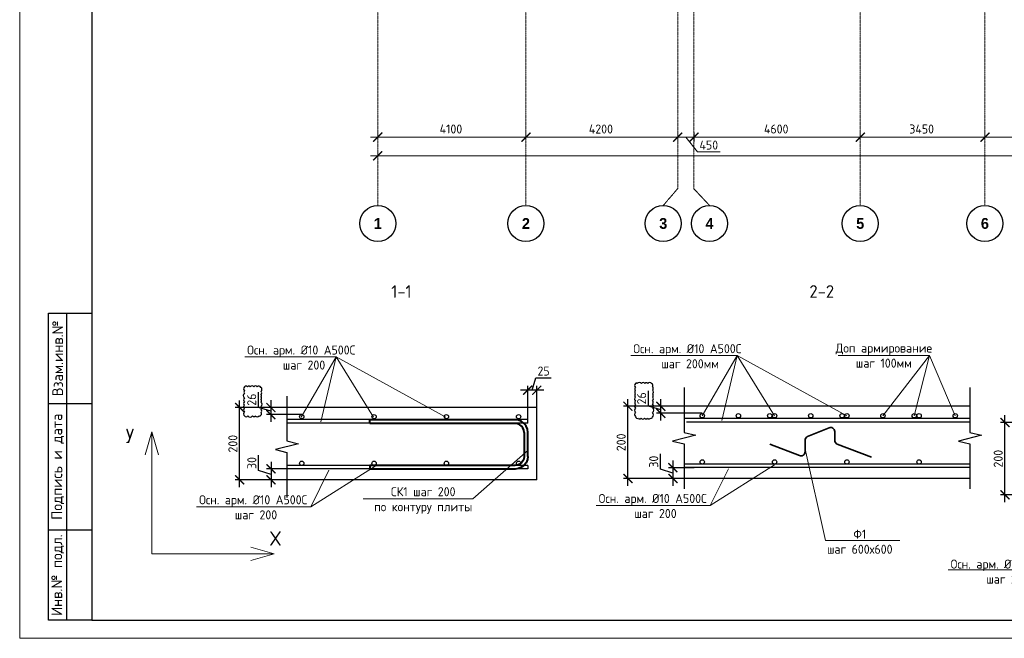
# Model space of a CAD drawing. Header units: millimetres. Extents: x -386473 to 311666, y -59273 to 291770.
# Tile 36 of 132: x -105905 to -78661, y -4054 to 13069. Entities that reach past the tile are written whole.
import ezdxf
from ezdxf import colors
from ezdxf.entities.mleader import LeaderData, LeaderLine
from ezdxf.enums import TextEntityAlignment as Align
from ezdxf.math import Vec2, Vec3

# ---------------------------------------------------------------- set-up
doc = ezdxf.new("R2010")
doc.units = ezdxf.units.MM
for name, pattern in [('______5', [1100, 800, -100, 100, -100]), ('CENTER2', [28.575, 19.05, -3.175, 3.175, -3.175]), ('осевая', [50.8, 31.75, -6.35, 6.35, -6.35])]:
    doc.linetypes.add(name, pattern=pattern)
for name, color, linetype, lineweight in [('Арм_хомуты', 133, 'Continuous', 18), ('Арматура', 152, 'Continuous', 40), ('Осевая', 10, 'CENTER2', 20), ('Оси', 40, '______5', 18), ('Перекрытие ж_бетон', 1, 'Continuous', 30), ('подоснова', 151, 'Continuous', 5), ('поз.', 2, 'Continuous', 25), ('РАЗМЕРЫ', 1, 'Continuous', 9), ('Текст', 7, 'Continuous', 25), ('ТОНКИЕ', 7, 'Continuous', 9), ('Узлы', 7, 'Continuous', 0)]:
    doc.layers.add(name, color=color, linetype=linetype, lineweight=lineweight)
doc.layers.add('К_Схемоармирование', color=7, linetype='Continuous')
doc.layers.add('ТОЛСТЫЕ_ОСНОВНЫЕ', color=6, linetype='Continuous')
doc.styles.add('Century Gothic', font='GOTHIC.TTF')
doc.styles.add('GOST 2.304', font='CS_Gost2304.shx')
doc.styles.add('GOST-2.304_Type-B', font='GOST_Common.ttf')
doc.styles.add('style1', font='GOST_Common.ttf', dxfattribs={"height": 500})
doc.styles.add('ГОСТ 2.304', font='GOST_Common.ttf')
doc.dimstyles.new('СПДС', dxfattribs={"dimscale": 100, "dimtxt": 2.5, "dimasz": 2.5, "dimexe": 1.25, "dimexo": 0, "dimtad": 1, "dimdec": 0, "dimtxsty": 'GOST-2.304_Type-B', "dimblk": 'ARCHTICK', "dimcen": 2.5, "dimdle": 2, "dimadec": 0, "dimazin": 2, "dimtfac": 0.75, "dimtdec": 0, "dimtmove": 1, "dimatfit": 3, "dimfxl": 1, "dimtolj": 1, "dimarcsym": 1})

# ---------------------------------------------------------------- blocks, each defined once
blk = doc.blocks.new('*U44')
at = {"layer": 'ТОЛСТЫЕ_ОСНОВНЫЕ'}
for p, q in [((8, 5), (8, 90)), ((8, 90), (20, 90)), ((13, 5), (13, 90)), ((8, 65), (20, 65)), ((8, 30), (20, 30)), ((20, 5), (8, 5))]:
    blk.add_line(p, q, dxfattribs=at)
at = {"layer": 'ТОЛСТЫЕ_ОСНОВНЫЕ', "color": 6}
blk.add_lwpolyline([(20, 5), (886, 5), (886, 415), (20, 415)], close=True, dxfattribs=at)
at = {"layer": 'ТОНКИЕ'}
blk.add_lwpolyline([(0, 0), (891, 0), (891, 420), (0, 420)], close=True, dxfattribs=at)
at = {"layer": 'Текст', "style": 'style1'}
for s, p in [('Взам.инв.№', (10.5, 77.5)), ('Подпись и дата', (10.5, 47.5)), ('Инв.№ подл.', (10.5, 17.5))]:
    blk.add_text(s, height=3, rotation=90, dxfattribs=at).set_placement(p, align=Align.MIDDLE)
blk = doc.blocks.new('_ArchTick')
at = {"color": 0, "linetype": 'ByBlock', "const_width": 0.15}
blk.add_lwpolyline([(-0.5, -0.5), (0.5, 0.5)], dxfattribs=at)
blk = doc.blocks.new('*D428')
at = {"color": 0, "lineweight": -2, "transparency": 16777216}
for p, q in [((983646, -19381), (983646, -19256)), ((1030446, -19495), (1030446, -19256)), ((983446, -19381), (1030646, -19381))]:
    blk.add_line(p, q, dxfattribs=at)
at = {"layer": 'DEFPOINTS', "color": 0, "transparency": 16777216}
for p in [(983646, -19381), (1030446, -19381), (1030446, -19495)]:
    blk.add_point(p, dxfattribs=at)
at = {"color": 0, "lineweight": -2, "transparency": 16777216, "xscale": 250, "yscale": 250, "zscale": 250, "rotation": 180}
blk.add_blockref('_ArchTick', (983646, -19381), dxfattribs=at)
at = {"color": 0, "lineweight": -2, "transparency": 16777216, "xscale": 250, "yscale": 250, "zscale": 250}
blk.add_blockref('_ArchTick', (1030446, -19381), dxfattribs=at)
at = {"color": 0, "transparency": 16777216, "insert": (1001863, -19270), "char_height": 250, "width": 104166.67, "attachment_point": 5, "style": 'GOST-2.304_Type-B'}
blk.add_mtext('\\A1;46800', dxfattribs=at)
blk = doc.blocks.new('NSY101')
at = {"color": 0, "linetype": 'ByBlock', "lineweight": -2}
blk.add_circle((0, 0), 50, dxfattribs=at)
blk = doc.blocks.new('СЛОЖНЫЙ_ОБЪЕКТ_31')
at = {"layer": 'Оси', "color": 16, "linetype": 'Continuous', "lineweight": 25, "transparency": 33554687, "xscale": 9.999999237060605, "yscale": 9.999999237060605, "zscale": 9.999999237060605}
blk.add_blockref('NSY101', (8813, -43009), dxfattribs=at)
at = {"layer": 'Оси', "color": 16, "linetype": 'Continuous', "lineweight": 25, "transparency": 33554687, "insert": (8813, -43009), "char_height": 300, "width": 385, "attachment_point": 5, "style": 'Century Gothic'}
blk.add_mtext('\\A1;{\\fCentury Gothic|i0|b1;\\H300.000000;\\W1.000000;\\C16;2}\\P', dxfattribs=at)
blk = doc.blocks.new('СЛОЖНЫЙ_ОБЪЕКТ_32')
at = {"layer": 'Оси', "color": 16, "linetype": 'Continuous', "lineweight": 25, "transparency": 33554687, "xscale": 9.999999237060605, "yscale": 9.999999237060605, "zscale": 9.999999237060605}
blk.add_blockref('NSY101', (18063, -43009), dxfattribs=at)
at = {"layer": 'Оси', "color": 16, "linetype": 'Continuous', "lineweight": 25, "transparency": 33554687, "insert": (18063, -43009), "char_height": 300, "width": 385, "attachment_point": 5, "style": 'Century Gothic'}
blk.add_mtext('\\A1;{\\fCentury Gothic|i0|b1;\\H300.000000;\\W1.000000;\\C16;5}\\P', dxfattribs=at)
blk = doc.blocks.new('СЛОЖНЫЙ_ОБЪЕКТ_33')
at = {"layer": 'Оси', "color": 16, "linetype": 'Continuous', "lineweight": 25, "transparency": 33554687, "xscale": 9.999999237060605, "yscale": 9.999999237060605, "zscale": 9.999999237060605}
blk.add_blockref('NSY101', (21513, -43009), dxfattribs=at)
at = {"layer": 'Оси', "color": 16, "linetype": 'Continuous', "lineweight": 25, "transparency": 33554687, "insert": (21513, -43009), "char_height": 300, "width": 385, "attachment_point": 5, "style": 'Century Gothic'}
blk.add_mtext('\\A1;{\\fCentury Gothic|i0|b1;\\H300.000000;\\W1.000000;\\C16;6}\\P', dxfattribs=at)
blk = doc.blocks.new('СЛОЖНЫЙ_ОБЪЕКТ_46')
at = {"layer": 'Оси', "color": 16, "linetype": 'Continuous', "lineweight": 25, "transparency": 33554687, "xscale": 9.999999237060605, "yscale": 9.999999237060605, "zscale": 9.999999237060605}
blk.add_blockref('NSY101', (5263, -43009), dxfattribs=at)
at = {"layer": 'Оси', "color": 16, "linetype": 'Continuous', "lineweight": 25, "transparency": 33554687, "insert": (5263, -43009), "char_height": 300, "width": 385, "attachment_point": 5, "style": 'Century Gothic'}
blk.add_mtext('\\A1;{\\fCentury Gothic|i0|b1;\\H300.000000;\\W1.000000;\\C16;1}\\P', dxfattribs=at)
blk = doc.blocks.new('СЛОЖНЫЙ_ОБЪЕКТ_48')
at = {"layer": 'Оси', "color": 16, "linetype": 'Continuous', "lineweight": 25, "transparency": 33554687, "xscale": 9.999999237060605, "yscale": 9.999999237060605, "zscale": 9.999999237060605}
blk.add_blockref('NSY101', (13893, -43009), dxfattribs=at)
at = {"layer": 'Оси', "color": 16, "linetype": 'Continuous', "lineweight": 25, "transparency": 33554687, "insert": (13893, -43009), "char_height": 300, "width": 385, "attachment_point": 5, "style": 'Century Gothic'}
blk.add_mtext('\\A1;{\\fCentury Gothic|i0|b1;\\H300.000000;\\W1.000000;\\C16;4}\\P', dxfattribs=at)
blk = doc.blocks.new('СЛОЖНЫЙ_ОБЪЕКТ_49')
at = {"layer": 'Оси', "color": 16, "linetype": 'Continuous', "lineweight": 25, "transparency": 33554687, "xscale": 9.999999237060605, "yscale": 9.999999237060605, "zscale": 9.999999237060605}
blk.add_blockref('NSY101', (12613, -43009), dxfattribs=at)
at = {"layer": 'Оси', "color": 16, "linetype": 'Continuous', "lineweight": 25, "transparency": 33554687, "insert": (12613, -43009), "char_height": 300, "width": 385, "attachment_point": 5, "style": 'Century Gothic'}
blk.add_mtext('\\A1;{\\fCentury Gothic|i0|b1;\\H300.000000;\\W1.000000;\\C16;3}\\P', dxfattribs=at)
blk = doc.blocks.new('*D414')
at = {"color": 0, "lineweight": -2, "transparency": 16777216}
for p, q in [((983646, -18864), (983646, -18739)), ((987746, -18864), (987746, -18739)), ((983446, -18864), (987946, -18864))]:
    blk.add_line(p, q, dxfattribs=at)
at = {"layer": 'DEFPOINTS', "color": 0, "transparency": 16777216}
for p in [(983646, -18864), (987746, -18864), (987746, -18864)]:
    blk.add_point(p, dxfattribs=at)
at = {"color": 0, "lineweight": -2, "transparency": 16777216, "xscale": 250, "yscale": 250, "zscale": 250, "rotation": 180}
blk.add_blockref('_ArchTick', (983646, -18864), dxfattribs=at)
at = {"color": 0, "lineweight": -2, "transparency": 16777216, "xscale": 250, "yscale": 250, "zscale": 250}
blk.add_blockref('_ArchTick', (987746, -18864), dxfattribs=at)
at = {"color": 0, "transparency": 16777216, "insert": (985670, -18639), "char_height": 250, "width": 83333.33, "attachment_point": 5, "style": 'GOST-2.304_Type-B'}
blk.add_mtext('\\A1;4100', dxfattribs=at)
blk = doc.blocks.new('*D415')
at = {"color": 0, "lineweight": -2, "transparency": 16777216}
for p, q in [((987746, -18864), (987746, -18739)), ((991946, -18864), (991946, -18739)), ((987546, -18864), (992146, -18864))]:
    blk.add_line(p, q, dxfattribs=at)
at = {"layer": 'DEFPOINTS', "color": 0, "transparency": 16777216}
for p in [(987746, -18864), (991946, -18864), (991946, -18864)]:
    blk.add_point(p, dxfattribs=at)
at = {"color": 0, "lineweight": -2, "transparency": 16777216, "xscale": 250, "yscale": 250, "zscale": 250, "rotation": 180}
blk.add_blockref('_ArchTick', (987746, -18864), dxfattribs=at)
at = {"color": 0, "lineweight": -2, "transparency": 16777216, "xscale": 250, "yscale": 250, "zscale": 250}
blk.add_blockref('_ArchTick', (991946, -18864), dxfattribs=at)
at = {"color": 0, "transparency": 16777216, "insert": (989820, -18639), "char_height": 250, "width": 83333.33, "attachment_point": 5, "style": 'GOST-2.304_Type-B'}
blk.add_mtext('\\A1;4200', dxfattribs=at)
blk = doc.blocks.new('*D416')
at = {"color": 0, "lineweight": -2, "transparency": 16777216}
for p, q in [((992396, -18864), (992396, -18739)), ((996996, -18864), (996996, -18739)), ((992196, -18864), (997196, -18864))]:
    blk.add_line(p, q, dxfattribs=at)
at = {"layer": 'DEFPOINTS', "color": 0, "transparency": 16777216}
for p in [(992396, -18864), (996996, -18864), (996996, -18864)]:
    blk.add_point(p, dxfattribs=at)
at = {"color": 0, "lineweight": -2, "transparency": 16777216, "xscale": 250, "yscale": 250, "zscale": 250, "rotation": 180}
blk.add_blockref('_ArchTick', (992396, -18864), dxfattribs=at)
at = {"color": 0, "lineweight": -2, "transparency": 16777216, "xscale": 250, "yscale": 250, "zscale": 250}
blk.add_blockref('_ArchTick', (996996, -18864), dxfattribs=at)
at = {"color": 0, "transparency": 16777216, "insert": (994670, -18639), "char_height": 250, "width": 83333.33, "attachment_point": 5, "style": 'GOST-2.304_Type-B'}
blk.add_mtext('\\A1;4600', dxfattribs=at)
blk = doc.blocks.new('*D417')
at = {"color": 0, "lineweight": -2, "transparency": 16777216}
for p, q in [((996996, -18864), (996996, -18739)), ((1000446, -18864), (1000446, -18739)), ((996796, -18864), (1000646, -18864))]:
    blk.add_line(p, q, dxfattribs=at)
at = {"layer": 'DEFPOINTS', "color": 0, "transparency": 16777216}
for p in [(996996, -18864), (1000446, -18864), (1000446, -18864)]:
    blk.add_point(p, dxfattribs=at)
at = {"color": 0, "lineweight": -2, "transparency": 16777216, "xscale": 250, "yscale": 250, "zscale": 250, "rotation": 180}
blk.add_blockref('_ArchTick', (996996, -18864), dxfattribs=at)
at = {"color": 0, "lineweight": -2, "transparency": 16777216, "xscale": 250, "yscale": 250, "zscale": 250}
blk.add_blockref('_ArchTick', (1000446, -18864), dxfattribs=at)
at = {"color": 0, "transparency": 16777216, "insert": (998695, -18639), "char_height": 250, "width": 83333.33, "attachment_point": 5, "style": 'GOST-2.304_Type-B'}
blk.add_mtext('\\A1;3450', dxfattribs=at)
blk = doc.blocks.new('*D418')
at = {"color": 0, "lineweight": -2, "transparency": 16777216}
for p, q in [((1000446, -18864), (1000446, -18739)), ((1003496, -18864), (1003496, -18739)), ((1000246, -18864), (1003696, -18864))]:
    blk.add_line(p, q, dxfattribs=at)
at = {"layer": 'DEFPOINTS', "color": 0, "transparency": 16777216}
for p in [(1000446, -18864), (1003496, -18864), (1003496, -18864)]:
    blk.add_point(p, dxfattribs=at)
at = {"color": 0, "lineweight": -2, "transparency": 16777216, "xscale": 250, "yscale": 250, "zscale": 250, "rotation": 180}
blk.add_blockref('_ArchTick', (1000446, -18864), dxfattribs=at)
at = {"color": 0, "lineweight": -2, "transparency": 16777216, "xscale": 250, "yscale": 250, "zscale": 250}
blk.add_blockref('_ArchTick', (1003496, -18864), dxfattribs=at)
at = {"color": 0, "transparency": 16777216, "insert": (1001945, -18639), "char_height": 250, "width": 83333.33, "attachment_point": 5, "style": 'GOST-2.304_Type-B'}
blk.add_mtext('\\A1;3050', dxfattribs=at)
blk = doc.blocks.new('*D426')
at = {"color": 0, "lineweight": -2, "transparency": 16777216}
for p, q in [((991946, -18739), (991946, -18989)), ((992596, -18864), (991746, -18864)), ((992171, -18864), (992493, -19270)), ((992396, -18802), (992396, -18989)), ((992493, -19270), (993118, -19270))]:
    blk.add_line(p, q, dxfattribs=at)
at = {"layer": 'DEFPOINTS', "color": 0, "transparency": 16777216}
for p in [(991946, -18739), (991946, -18864), (992396, -18802)]:
    blk.add_point(p, dxfattribs=at)
at = {"color": 0, "lineweight": -2, "transparency": 16777216, "xscale": 250, "yscale": 250, "zscale": 250, "rotation": 180}
blk.add_blockref('_ArchTick', (991946, -18864), dxfattribs=at)
at = {"color": 0, "lineweight": -2, "transparency": 16777216, "xscale": 250, "yscale": 250, "zscale": 250}
blk.add_blockref('_ArchTick', (992396, -18864), dxfattribs=at)
at = {"color": 0, "transparency": 16777216, "insert": (992805, -19083), "char_height": 250, "attachment_point": 5, "style": 'GOST-2.304_Type-B'}
blk.add_mtext('\\A1;450', dxfattribs=at)
blk = doc.blocks.new('*D596')
at = {"layer": 'DEFPOINTS', "color": 0, "transparency": 16777216}
for p in [(-88164, 2369), (-87018, 2369), (-87018, 2174)]:
    blk.add_point(p, dxfattribs=at)
at = {"layer": 'РАЗМЕРЫ', "color": 0, "lineweight": -2, "transparency": 16777216}
for p, q in [((-88508, 2375), (-88508, 2800)), ((-88164, 1974), (-88164, 2569)), ((-88164, 2272), (-88508, 2375)), ((-87018, 2369), (-88289, 2369)), ((-87018, 2174), (-88289, 2174))]:
    blk.add_line(p, q, dxfattribs=at)
at = {"layer": 'РАЗМЕРЫ', "color": 0, "lineweight": -2, "transparency": 16777216, "xscale": 250, "yscale": 250, "zscale": 250}
for p, rotation in [((-88164, 2369), 90), ((-88164, 2174), 270)]:
    blk.add_blockref('_ArchTick', p, dxfattribs=dict(at, rotation=rotation))
at = {"layer": 'РАЗМЕРЫ', "color": 0, "lineweight": 0, "transparency": 16777216, "insert": (-88696, 2587), "char_height": 250, "attachment_point": 5, "rotation": 90, "style": 'GOST-2.304_Type-B'}
blk.add_mtext('\\A1;26', dxfattribs=at)
blk = doc.blocks.new('*U527')
at = {"color": 0, "linetype": 'ByBlock', "lineweight": -2}
for p, q in [((-68.1, 25), (-68.1, 427.5)), ((-58.1, 427.5), (-68.1, 427.5)), ((-58.1, 25), (-58.1, 427.5)), ((58.1, 25), (58.1, 427.5)), ((58.1, 427.5), (68.1, 427.5)), ((68.1, 25), (68.1, 427.5)), ((-66.9, 15.9), (-68.1, 25)), ((-63.4, 7.5), (-66.9, 15.9)), ((-57.8, 0.3), (-63.4, 7.5)), ((-57.2, 18.5), (-58.1, 25)), ((-50.6, -5.3), (-57.8, 0.3)), ((-54.7, 12.5), (-57.2, 18.5)), ((-50.7, 7.3), (-54.7, 12.5)), ((-45.6, 3.3), (-50.7, 7.3)), ((-39.5, 0.9), (-45.6, 3.3)), ((-33.1, 0), (-39.5, 0.9)), ((-33.1, 0), (33.1, 0)), ((33.1, 0), (39.5, 0.9)), ((39.5, 0.9), (45.6, 3.3)), ((45.6, 3.3), (50.7, 7.3)), ((50.6, -5.3), (57.8, 0.3)), ((50.7, 7.3), (54.7, 12.5)), ((54.7, 12.5), (57.2, 18.5)), ((57.2, 18.5), (58.1, 25)), ((57.8, 0.3), (63.4, 7.5)), ((63.4, 7.5), (66.9, 15.9)), ((66.9, 15.9), (68.1, 25)), ((-42.1, -8.8), (-50.6, -5.3)), ((-33.1, -10), (-42.1, -8.8)), ((33.1, -10), (-33.1, -10)), ((33.1, -10), (42.1, -8.8)), ((42.1, -8.8), (50.6, -5.3))]:
    blk.add_line(p, q, dxfattribs=at)
at = {"style": 'GOST 2.304', "oblique": 15, "flags": 9}
for tag, p in [('ПОЗИЦИЯ', (798.2, -54.4)), ('ДИАМЕТР', (798.5, -58.7)), ('КЛАСС', (798.8, -63.1)), ('ДЛИНА', (799.3, -67.9)), ('МАССА', (799.6, -73.3))]:
    blk.add_attdef(tag, p, '', height=2.5, dxfattribs=at)
blk = doc.blocks.new('*D601')
at = {"layer": 'DEFPOINTS', "color": 0, "transparency": 16777216}
for p in [(-91849, 2812), (-91599, 2333), (-91849, 1993)]:
    blk.add_point(p, dxfattribs=at)
at = {"layer": 'РАЗМЕРЫ', "color": 0, "lineweight": -2, "transparency": 16777216}
for p, q in [((-91724, 2812), (-91621, 3155)), ((-91621, 3155), (-91196, 3155)), ((-91399, 2812), (-92049, 2812)), ((-91849, 1993), (-91849, 2937)), ((-91599, 2333), (-91599, 2937))]:
    blk.add_line(p, q, dxfattribs=at)
at = {"layer": 'РАЗМЕРЫ', "color": 0, "lineweight": -2, "transparency": 16777216, "xscale": 250, "yscale": 250, "zscale": 250, "rotation": 180}
blk.add_blockref('_ArchTick', (-91849, 2812), dxfattribs=at)
at = {"layer": 'РАЗМЕРЫ', "color": 0, "lineweight": -2, "transparency": 16777216, "xscale": 250, "yscale": 250, "zscale": 250}
blk.add_blockref('_ArchTick', (-91599, 2812), dxfattribs=at)
at = {"layer": 'РАЗМЕРЫ', "color": 0, "lineweight": 0, "transparency": 16777216, "insert": (-91409, 3343), "char_height": 250, "attachment_point": 5, "style": 'GOST-2.304_Type-B'}
blk.add_mtext('\\A1;25', dxfattribs=at)
blk = doc.blocks.new('_None')
blk = doc.blocks.new('*D602')
at = {"layer": 'DEFPOINTS', "color": 0, "transparency": 16777216}
for p in [(-99819, 2332), (-98547, 2332), (-98628, 333)]:
    blk.add_point(p, dxfattribs=at)
at = {"layer": 'РАЗМЕРЫ', "color": 0, "lineweight": -2, "transparency": 16777216}
for p, q in [((-99819, 133), (-99819, 2532)), ((-98547, 2332), (-99944, 2332)), ((-98628, 333), (-99944, 333))]:
    blk.add_line(p, q, dxfattribs=at)
at = {"layer": 'РАЗМЕРЫ', "color": 0, "lineweight": -2, "transparency": 16777216, "xscale": 250, "yscale": 250, "zscale": 250}
for p, rotation in [((-99819, 2332), 90), ((-99819, 333), 270)]:
    blk.add_blockref('_ArchTick', p, dxfattribs=dict(at, rotation=rotation))
at = {"layer": 'РАЗМЕРЫ', "color": 0, "lineweight": 0, "transparency": 16777216, "insert": (-100007, 1332), "char_height": 250, "attachment_point": 5, "rotation": 90, "style": 'GOST-2.304_Type-B'}
blk.add_mtext('\\A1;200', dxfattribs=at)
blk = doc.blocks.new('*D642')
at = {"layer": 'DEFPOINTS', "color": 0, "transparency": 16777216}
for p in [(-98388, 2333), (-98955, 2138), (-98099, 2138)]:
    blk.add_point(p, dxfattribs=at)
at = {"layer": 'РАЗМЕРЫ', "color": 0, "lineweight": -2, "transparency": 16777216}
for p, q in [((-99299, 2338), (-99299, 2763)), ((-98955, 2533), (-98955, 1938)), ((-98955, 2235), (-99299, 2338)), ((-98388, 2333), (-99080, 2333)), ((-98099, 2138), (-99080, 2138))]:
    blk.add_line(p, q, dxfattribs=at)
at = {"layer": 'РАЗМЕРЫ', "color": 0, "lineweight": -2, "transparency": 16777216, "xscale": 250, "yscale": 250, "zscale": 250}
for p, rotation in [((-98955, 2333), 90), ((-98955, 2138), 270)]:
    blk.add_blockref('_ArchTick', p, dxfattribs=dict(at, rotation=rotation))
at = {"layer": 'РАЗМЕРЫ', "color": 0, "lineweight": 0, "transparency": 16777216, "insert": (-99486, 2551), "char_height": 250, "attachment_point": 5, "rotation": 90, "style": 'GOST-2.304_Type-B'}
blk.add_mtext('\\A1;26', dxfattribs=at)
blk = doc.blocks.new('*D643')
at = {"layer": 'DEFPOINTS', "color": 0, "transparency": 16777216}
for p in [(-98133, 634), (-98951, 333), (-98086, 333)]:
    blk.add_point(p, dxfattribs=at)
at = {"layer": 'РАЗМЕРЫ', "color": 0, "lineweight": -2, "transparency": 16777216}
for p, q in [((-99295, 586), (-99295, 1011)), ((-98951, 834), (-98951, 133)), ((-98951, 483), (-99295, 586)), ((-98133, 634), (-99076, 634)), ((-98086, 333), (-99076, 333))]:
    blk.add_line(p, q, dxfattribs=at)
at = {"layer": 'РАЗМЕРЫ', "color": 0, "lineweight": -2, "transparency": 16777216, "xscale": 250, "yscale": 250, "zscale": 250}
for p, rotation in [((-98951, 634), 90), ((-98951, 333), 270)]:
    blk.add_blockref('_ArchTick', p, dxfattribs=dict(at, rotation=rotation))
at = {"layer": 'РАЗМЕРЫ', "color": 0, "lineweight": 0, "transparency": 16777216, "insert": (-99482, 799), "char_height": 250, "attachment_point": 5, "rotation": 90, "style": 'GOST-2.304_Type-B'}
blk.add_mtext('\\A1;30', dxfattribs=at)
blk = doc.blocks.new('*D644')
at = {"layer": 'DEFPOINTS', "color": 0, "transparency": 16777216}
for p in [(-89076, 2369), (-87151, 2369), (-87305, 369)]:
    blk.add_point(p, dxfattribs=at)
at = {"layer": 'РАЗМЕРЫ', "color": 0, "lineweight": -2, "transparency": 16777216}
for p, q in [((-89076, 169), (-89076, 2569)), ((-87151, 2369), (-89201, 2369)), ((-87305, 369), (-89201, 369))]:
    blk.add_line(p, q, dxfattribs=at)
at = {"layer": 'РАЗМЕРЫ', "color": 0, "lineweight": -2, "transparency": 16777216, "xscale": 250, "yscale": 250, "zscale": 250}
for p, rotation in [((-89076, 2369), 90), ((-89076, 369), 270)]:
    blk.add_blockref('_ArchTick', p, dxfattribs=dict(at, rotation=rotation))
at = {"layer": 'РАЗМЕРЫ', "color": 0, "lineweight": 0, "transparency": 16777216, "insert": (-89263, 1369), "char_height": 250, "attachment_point": 5, "rotation": 90, "style": 'GOST-2.304_Type-B'}
blk.add_mtext('\\A1;200', dxfattribs=at)
blk = doc.blocks.new('*D645')
at = {"layer": 'DEFPOINTS', "color": 0, "transparency": 16777216}
for p in [(-87241, 669), (-87831, 369), (-87241, 369)]:
    blk.add_point(p, dxfattribs=at)
at = {"layer": 'РАЗМЕРЫ', "color": 0, "lineweight": -2, "transparency": 16777216}
for p, q in [((-88175, 623), (-88175, 1048)), ((-87831, 869), (-87831, 169)), ((-87831, 519), (-88175, 623)), ((-87241, 669), (-87956, 669)), ((-87241, 369), (-87956, 369))]:
    blk.add_line(p, q, dxfattribs=at)
at = {"layer": 'РАЗМЕРЫ', "color": 0, "lineweight": -2, "transparency": 16777216, "xscale": 250, "yscale": 250, "zscale": 250}
for p, rotation in [((-87831, 669), 90), ((-87831, 369), 270)]:
    blk.add_blockref('_ArchTick', p, dxfattribs=dict(at, rotation=rotation))
at = {"layer": 'РАЗМЕРЫ', "color": 0, "lineweight": 0, "transparency": 16777216, "insert": (-88362, 835), "char_height": 250, "attachment_point": 5, "rotation": 90, "style": 'GOST-2.304_Type-B'}
blk.add_mtext('\\A1;30', dxfattribs=at)
blk = doc.blocks.new('*D607')
at = {"layer": 'DEFPOINTS', "color": 0, "transparency": 16777216}
for p in [(-78642, 1918), (-76718, 1918), (-76872, -82)]:
    blk.add_point(p, dxfattribs=at)
at = {"layer": 'РАЗМЕРЫ', "color": 0, "lineweight": -2, "transparency": 16777216}
for p, q in [((-76718, 1918), (-78767, 1918)), ((-78642, -282), (-78642, 2118)), ((-76872, -82), (-78767, -82))]:
    blk.add_line(p, q, dxfattribs=at)
at = {"layer": 'РАЗМЕРЫ', "color": 0, "lineweight": -2, "transparency": 16777216, "xscale": 250, "yscale": 250, "zscale": 250}
for p, rotation in [((-78642, 1918), 90), ((-78642, -82), 270)]:
    blk.add_blockref('_ArchTick', p, dxfattribs=dict(at, rotation=rotation))
at = {"layer": 'РАЗМЕРЫ', "color": 0, "lineweight": 0, "transparency": 16777216, "insert": (-78830, 918), "char_height": 250, "attachment_point": 5, "rotation": 90, "style": 'GOST-2.304_Type-B'}
blk.add_mtext('\\A1;200', dxfattribs=at)
blk = doc.blocks.new('оси2')
at = {"layer": 'Оси', "color": 16, "linetype": 'осевая', "lineweight": 0, "ltscale": 0.25, "transparency": 33554687}
for p, q in [((983645.5, 5465.4), (983645.8, -20755.1)), ((987745.5, 5465.4), (987745.5, -20739.3)), ((996995.5, 5465.4), (996995.5, -20739.3)), ((1000445.5, 5465.4), (1000445.5, -20739.3)), ((991945.5, 4955.2), (991945.5, -20287.7)), ((992395.5, 4955.2), (992395.5, -20293.6)), ((991545, -20755.1), (991945.5, -20287.7)), ((992825, -20755.1), (992395.5, -20293.6))]:
    blk.add_line(p, q, dxfattribs=at)
at = {"layer": 'Оси', "color": 16, "linetype": 'Continuous', "lineweight": 25, "transparency": 33554687}
for name, p in [('СЛОЖНЫЙ_ОБЪЕКТ_46', (978385.3, 21754.4)), ('СЛОЖНЫЙ_ОБЪЕКТ_31', (978932, 21754.4)), ('СЛОЖНЫЙ_ОБЪЕКТ_49', (978932, 21754.4)), ('СЛОЖНЫЙ_ОБЪЕКТ_48', (978932, 21754.4)), ('СЛОЖНЫЙ_ОБЪЕКТ_32', (978932, 21754.4)), ('СЛОЖНЫЙ_ОБЪЕКТ_33', (978932, 21754.4))]:
    blk.add_blockref(name, p, dxfattribs=at)
for base, p1, p2, picture, middle in [((987745.5, -18864.1), (983645.5, -18864.1), (987745.5, -18864.1), '*D414', (985670.4, -18864.1)), ((991945.5, -18864.1), (987745.5, -18864.1), (991945.5, -18864.1), '*D415', (989820.4, -18864.1)), ((996995.5, -18864.1), (992395.5, -18864.1), (996995.5, -18864.1), '*D416', (994670.4, -18864.1)), ((1000445.5, -18864.1), (996995.5, -18864.1), (1000445.5, -18864.1), '*D417', (998695.4, -18864.1)), ((1003495.5, -18864.1), (1000445.5, -18864.1), (1003495.5, -18864.1), '*D418', (1001945.4, -18864.1)), ((1030445.5, -19380.9), (983645.5, -19380.9), (1030445.5, -19495.3), '*D428', (1001863, -19495.3))]:
    dim = blk.add_linear_dim(base=base, p1=p1, p2=p2, dimstyle='СПДС', override={"dimgap": 1})
    dim.commit()
    dim.dimension.update_dxf_attribs({"geometry": picture, "text_midpoint": middle, "dimtype": 128})
dim = blk.add_linear_dim(base=(991945.5, -18864.1), p1=(992395.5, -18801.6), p2=(991945.5, -18739.1), dimstyle='СПДС')
dim.commit()
dim.dimension.update_dxf_attribs({"geometry": '*D426', "text_midpoint": (992555.1, -19270.3), "dimtype": 128})

msp = doc.modelspace()

# ---------------------------------------------------------------- linework, layer by layer
at = {"color": 240, "true_color": 0xed1f24}
for points in [[(-88864.2, 2997.9, 0.5205671), (-88864.2, 2892.1, 0.5205671), (-88864.2, 2801.4, 0.5205671), (-88864.2, 2713.6, 0.5205671), (-88864.2, 2622.1, 0.5205671), (-88864.2, 2511.9, 0.5205671), (-88864.2, 2422.8, 0.5205671), (-88864.2, 2316.5, 0.5205671), (-88864.2, 2202.2, 0.5205671), (-88864.2, 2086.9, 0.5205671), (-88786, 2037.8, 0.5205671), (-88711.4, 2037.8, 0.5205671), (-88612.4, 2037.8, 0.5205671), (-88535, 2037.8, 0.5205671), (-88465.8, 2037.8, 0.5205671), (-88397, 2069.6, 0.5205671), (-88397, 2191.9, 0.5205671), (-88397, 2323.9, 0.5205671), (-88397, 2435.2, 0.5205671), (-88397, 2522.2, 0.5205671), (-88397, 2623.1, 0.5205671), (-88397, 2713.7, 0.5205671), (-88397, 2812.7, 0.5205671), (-88397, 2903.3, 0.5205671), (-88420.8, 2997.9, 0.5205671), (-88524, 2997.9, 0.5205671), (-88606.3, 2997.9, 0.5205671), (-88701.8, 2997.9, 0.5205671), (-88820.3, 2997.9, 0.5205671)], [(-99684.4, 2907.5, 0.5205671), (-99684.4, 2795.7, 0.5205671), (-99684.4, 2725.4, 0.5205671), (-99684.4, 2599.4, 0.5205671), (-99684.4, 2497.3, 0.5205671), (-99684.4, 2396.8, 0.5205671), (-99684.4, 2305.7, 0.5205671), (-99684.4, 2208.6, 0.5205671), (-99684.4, 2103.6, 0.5205671), (-99592.5, 2103.1, 0.5205671), (-99460.8, 2103.1, 0.5205671), (-99387.1, 2103.1, 0.5205671), (-99279.5, 2103.1, 0.5205671), (-99230.1, 2126.5, 0.5205671), (-99230.1, 2197.4, 0.5205671), (-99230.1, 2277.2, 0.5205671), (-99230.1, 2366, 0.5205671), (-99230.1, 2483.8, 0.5205671), (-99230.1, 2558.7, 0.5205671), (-99230.1, 2626.6, 0.5205671), (-99230.1, 2698.7, 0.5205671), (-99230.1, 2779.9, 0.5205671), (-99230.1, 2890.2, 0.5205671), (-99333.8, 2907.5, 0.5205671), (-99427.5, 2907.5, 0.5205671), (-99525.3, 2907.5, 0.5205671), (-99601.6, 2907.5, 0.5205671)]]:
    msp.add_lwpolyline(points, format="xyb", close=True, dxfattribs=at)
at = {"color": 3, "linetype": 'Continuous', "lineweight": 30}
for centre in [(-98099.2, 2077.6), (-96099.2, 2077.6), (-94099.2, 2077.6), (-92099.2, 2077.6), (-87017.6, 2104.3), (-85017.6, 2104.3), (-83017.6, 2104.3), (-81017.6, 2104.3), (-98099.2, 792.6), (-96099.2, 792.6), (-94099.2, 792.6), (-92099.2, 792.6), (-87017.6, 828.3), (-85017.6, 828.3), (-83017.6, 828.3), (-81017.6, 828.3)]:
    msp.add_circle(centre, 60, dxfattribs=at)
at = {"color": 1, "linetype": 'Continuous', "lineweight": 30}
for centre in [(-86017.6, 2104.3), (-85151.7, 2104.3), (-84017.6, 2104.3), (-83151.7, 2104.3), (-82017.6, 2104.3), (-81151.7, 2104.3), (-80017.6, 2104.3)]:
    msp.add_circle(centre, 60, dxfattribs=at)
at = {"layer": 'Арматура', "color": 2, "lineweight": 0}
for p, q in [((-97152.1, 3734), (-99678.5, 3734)), ((-97152.1, 3734), (-98117.8, 2067.6)), ((-97152.1, 3734), (-97576.5, 1939.4)), ((-94117.8, 2067.6), (-97152.1, 3734)), ((-96117.8, 2067.6), (-97152.1, 3734)), ((-86051.9, 3770.7), (-88995.4, 3770.7)), ((-86051.9, 3770.7), (-87017.6, 2104.3)), ((-86051.9, 3770.7), (-86476.3, 1976.1)), ((-83017.6, 2104.3), (-86051.9, 3770.7)), ((-85017.6, 2104.3), (-86051.9, 3770.7)), ((-80730.8, 3770.7), (-83257.3, 3770.7)), ((-80730.8, 3770.7), (-82017.6, 2104.3)), ((-80730.8, 3770.7), (-81151.7, 2104.3)), ((-80017.6, 2104.3), (-80730.8, 3770.7)), ((-96071.9, 712.6), (-97851, -411.6)), ((-97851, -411.6), (-97350.6, 599.4)), ((-85017.6, 749.3), (-86796.7, -374.9)), ((-86796.7, -374.9), (-86296.3, 636.1)), ((-97851, -411.6), (-101008.2, -411.6)), ((-86796.7, -374.9), (-89953.8, -374.9)), ((-77057.5, -2162.3), (-80214.7, -2162.3))]:
    msp.add_line(p, q, dxfattribs=at)
at = {"layer": 'К_Схемоармирование', "lineweight": 35, "ltscale": 10}
for p, q in [((-83510, 1776.1), (-84105.3, 1527.1)), ((-83354.4, 1427.9), (-83354.4, 1672.5)), ((-84174.3, 1423.5), (-84174.3, 1106)), ((-84327.4, 1001.3), (-85149.8, 1321.6)), ((-82339.7, 961.2), (-83282.3, 1323))]:
    msp.add_line(p, q, dxfattribs=at)
for centre, start, end in [((-83466.7, 1672.5), 0, 112.69716), ((-84062, 1423.5), 112.69716, 180), ((-83242.1, 1427.9), 180, 249.00049), ((-84286.6, 1106), 248.72451, 0)]:
    msp.add_arc(centre, 112.3, start, end, dxfattribs=at)
at = {"layer": 'Перекрытие ж_бетон', "color": 7, "linetype": 'Continuous', "lineweight": 30}
for p, q in [((-91599.2, 2332.6), (-98510.8, 2332.6)), ((-91599.2, 332.6), (-91599.2, 2332.6)), ((-79612.3, 2369.3), (-87517.6, 2369.3)), ((-91599.2, 332.6), (-98510.8, 332.6)), ((-79612.3, 369.3), (-87517.6, 369.3))]:
    msp.add_line(p, q, dxfattribs=at)
at = {"layer": 'Перекрытие ж_бетон', "color": 3, "linetype": 'Continuous', "lineweight": 30}
for p, q in [((-91849.2, 2002.6), (-98510.8, 2002.6)), ((-91849.2, 1903.7), (-91849.2, 2002.6)), ((-79612.3, 2029.3), (-87517.6, 2029.3)), ((-79612.3, 1930.4), (-87456.6, 1930.4)), ((-91849.2, 1903.7), (-98510.8, 1903.7)), ((-91849.2, 732.6), (-98510.8, 732.6)), ((-92309.2, 633.7), (-98510.8, 633.7)), ((-91849.2, 633.7), (-98510.8, 633.7)), ((-91849.2, 732.6), (-91849.2, 633.7)), ((-79612.3, 768.3), (-87517.6, 768.3)), ((-79612.3, 669.4), (-87517.6, 669.4)), ((-79612.3, 669.4), (-87456.6, 669.4))]:
    msp.add_line(p, q, dxfattribs=at)
at = {"layer": 'подоснова'}
for p, q in [((-102247.9, 1665.3), (-102435.5, 1027.8)), ((-102247.9, 1665.3), (-102247.9, -1715.3)), ((-102247.9, 1665.3), (-102060.3, 1027.8)), ((-98867.3, -1715.3), (-99504.8, -1527.7)), ((-102247.9, -1715.3), (-98867.3, -1715.3)), ((-98867.3, -1715.3), (-99504.8, -1902.9))]:
    msp.add_line(p, q, dxfattribs=at)
at = {"layer": 'поз.', "linetype": 'Continuous'}
for points in [[(-87517.6, 2888.4), (-87517.6, 1646.4), (-87197.6, 1566.4), (-87837.6, 1406.4), (-87517.6, 1326.4), (-87517.6, 84.4)], [(-79612.3, 2888.4), (-79612.3, 1646.4)], [(-98510.8, 2651.7), (-98510.8, 1409.7), (-98190.8, 1329.7), (-98830.8, 1169.7), (-98510.8, 1089.7), (-98510.8, -152.3)], [(-79612.3, 1646.4), (-79292.3, 1566.4), (-79932.3, 1406.4)], [(-79932.3, 1406.4), (-79612.3, 1326.4), (-79612.3, 84.4)]]:
    msp.add_lwpolyline(points, dxfattribs=at)

# ---------------------------------------------------------------- block references
at = {"xscale": 100, "yscale": 100, "zscale": 100}
msp.add_blockref('*U44', (-105904.9, -4054.4), dxfattribs=at)
at = {"layer": 'Арм_хомуты', "lineweight": 40, "xscale": -10, "yscale": 10, "zscale": 10, "rotation": 90}
msp.add_blockref('*U527', (-91946, 1313.1), dxfattribs=at)
at = {"layer": 'РАЗМЕРЫ'}
msp.add_blockref('оси2', (-1079642.8, 28681.7), dxfattribs=at)

# ---------------------------------------------------------------- texts
at = {"layer": 'Арматура', "color": 2, "lineweight": 0, "char_height": 250, "width": 3270.998, "attachment_point": 5, "style": 'ГОСТ 2.304'}
for s, insert in [(' \\PОсн. арм. %%C10 А500С\\P шаг 200', (-98113.1, 3925.4)), (' \\PОсн. арм. %%C10 А500С\\P шаг 200мм', (-87430, 3962.2)), ('Доп армирование шаг 100мм', (-81994, 3770.7)), (' \\PОсн. арм. %%C10 А500С\\P шаг 200', (-99442.7, -220.2)), (' \\PОсн. арм. %%C10 А500С\\P шаг 200', (-88388.4, -183.5)), (' \\PОсн. арм. %%C10 А500С\\P шаг 200', (-78649.2, -2000.1))]:
    msp.add_mtext(s, dxfattribs=dict(at, insert=insert))
at = {"layer": 'Осевая', "style": 'GOST-2.304_Type-B'}
for s, p in [('У', (-102853, 1546.6)), ('Х', (-98827.5, -1290.3))]:
    msp.add_text(s, height=400, dxfattribs=at).set_placement(p, align=Align.MIDDLE_CENTER)
at = {"layer": 'Узлы', "color": 80, "linetype": 'Continuous', "lineweight": 0, "style": 'GOST-2.304_Type-B'}
for s, p in [('2-2', (-84053.9, 5370.3)), ('1-1', (-95624.1, 5370.3))]:
    msp.add_text(s, height=350, dxfattribs=at).set_placement(p)

# ---------------------------------------------------------------- dimensions: what is measured, and where the dimension line sits
at = {"layer": 'РАЗМЕРЫ', "color": 1, "lineweight": 0}
dim = msp.add_linear_dim(base=(-91849.2, 2811.6), p1=(-91599.2, 2332.6), p2=(-91849.2, 1992.6), dimstyle='СПДС', override={"dimlfac": 0.1}, dxfattribs=at)
dim.commit()
dim.dimension.update_dxf_attribs({"geometry": '*D601', "text_midpoint": (-91558.6, 3342.8)})
for base, p1, p2, picture, middle in [((-98955, 2137.6), (-98388.3, 2332.6), (-98099.2, 2137.6), '*D642', (-99486.2, 2400.7)), ((-88164.3, 2369.3), (-87017.6, 2174.3), (-87017.6, 2369.3), '*D596', (-88695.6, 2437.5))]:
    dim = msp.add_linear_dim(base=base, p1=p1, p2=p2, angle=90, text='26', dimstyle='СПДС', override={"dimlfac": 0.1}, dxfattribs=at)
    dim.commit()
    dim.dimension.update_dxf_attribs({"geometry": picture, "text_midpoint": middle})
for base, p1, p2, picture, middle in [((-99819.3, 2332.3), (-98627.6, 332.6), (-98547, 2332.3), '*D602', (-100006.8, 1332.5)), ((-89075.7, 2369.3), (-87305.1, 369.3), (-87151.1, 2369.3), '*D644', (-89263.2, 1369.3)), ((-78642.5, 1917.6), (-76871.9, -82.4), (-76717.9, 1917.6), '*D607', (-78830, 917.6)), ((-98951.2, 332.6), (-98133.1, 633.7), (-98086.3, 332.6), '*D643', (-99482.5, 648.8)), ((-87830.8, 369.3), (-87240.8, 669.4), (-87240.8, 369.3), '*D645', (-88362, 685))]:
    dim = msp.add_linear_dim(base=base, p1=p1, p2=p2, angle=90, dimstyle='СПДС', override={"dimlfac": 0.1}, dxfattribs=at)
    dim.commit()
    dim.dimension.update_dxf_attribs({"geometry": picture, "text_midpoint": middle})

# ---------------------------------------------------------------- leaders
at = {"layer": 'подоснова', "color": 2, "ltscale": 0.3}
ml = msp.add_multileader_mtext('Standard', dxfattribs=at)
ml.set_content('СК1 шаг 200 \\Pпо контуру плиты', color=2, style='GOST-2.304_Type-B')
ml.set_leader_properties(color=256, linetype='ByLayer', lineweight=15)
ml.set_arrow_properties(name='NONE')
ml.build(insert=Vec2(0, 0))
ml.multileader.update_dxf_attribs({"text_left_attachment_type": 6, "text_right_attachment_type": 6, "dogleg_length": 0.1, "arrow_head_size": 18})
ctx = ml.context
ctx.base_point, ctx.char_height, ctx.arrow_head_size, ctx.landing_gap_size, ctx.plane_origin = Vec3(-96107.3, -196.7), 250, 18, 20, Vec3(-100476.3, 4011.7)
ctx.left_attachment, ctx.right_attachment, ctx.text_align_type = 6, 6, 1
notes = []
notes.append((ctx, [(1, (1, 1, 0), (-93371, -196.7), (-1, 0), 0.1, [(0, [(-91835.7, 1157.5)], 0, [])])]))
ctx.mtext.insert, ctx.mtext.alignment, ctx.mtext.flow_direction = Vec3(-94739.2, 128.3), 2, 5
at = {"layer": 'подоснова', "color": 4, "ltscale": 0.3}
ml = msp.add_multileader_mtext('Standard', dxfattribs=at)
ml.set_content('Ф1 \\Pшаг 600х600', color=4, style='GOST-2.304_Type-B')
ml.set_leader_properties(color=256, linetype='ByLayer', lineweight=15)
ml.set_arrow_properties(name='NONE')
ml.build(insert=Vec2(0, 0))
ml.multileader.update_dxf_attribs({"text_left_attachment_type": 6, "text_right_attachment_type": 6, "dogleg_length": 0.1, "arrow_head_size": 18})
ctx = ml.context
ctx.base_point, ctx.char_height, ctx.arrow_head_size, ctx.landing_gap_size, ctx.plane_origin = Vec3(-83611.1, -1347.3), 250, 18, 20, Vec3(-92846.8, 4854.1)
ctx.left_attachment, ctx.right_attachment, ctx.text_align_type = 6, 6, 1
notes.append((ctx, [(0, (1, 1, 0), (-83611.2, -1347.3), (1, 0), 0.1, [(0, [(-84170.2, 1180.5)], 0, [])])]))
ctx.mtext.insert, ctx.mtext.alignment, ctx.mtext.flow_direction = Vec3(-82660.8, -1047.3), 2, 5
for ctx, leaders in notes:
    for number, flags, end, landing, length, lines in leaders:
        leader = LeaderData()
        leader.index, (leader.has_last_leader_line, leader.has_dogleg_vector, leader.attachment_direction) = number, flags
        leader.last_leader_point, leader.dogleg_vector, leader.dogleg_length = Vec3(end), Vec3(landing), length
        for number, points, colour, breaks in lines:
            line = LeaderLine()
            line.index, line.vertices, line.color, line.breaks = number, Vec3.list(points), colors.encode_raw_color(colour), breaks
            leader.lines.append(line)
        ctx.leaders.append(leader)

doc.saveas('drawing.dxf')
